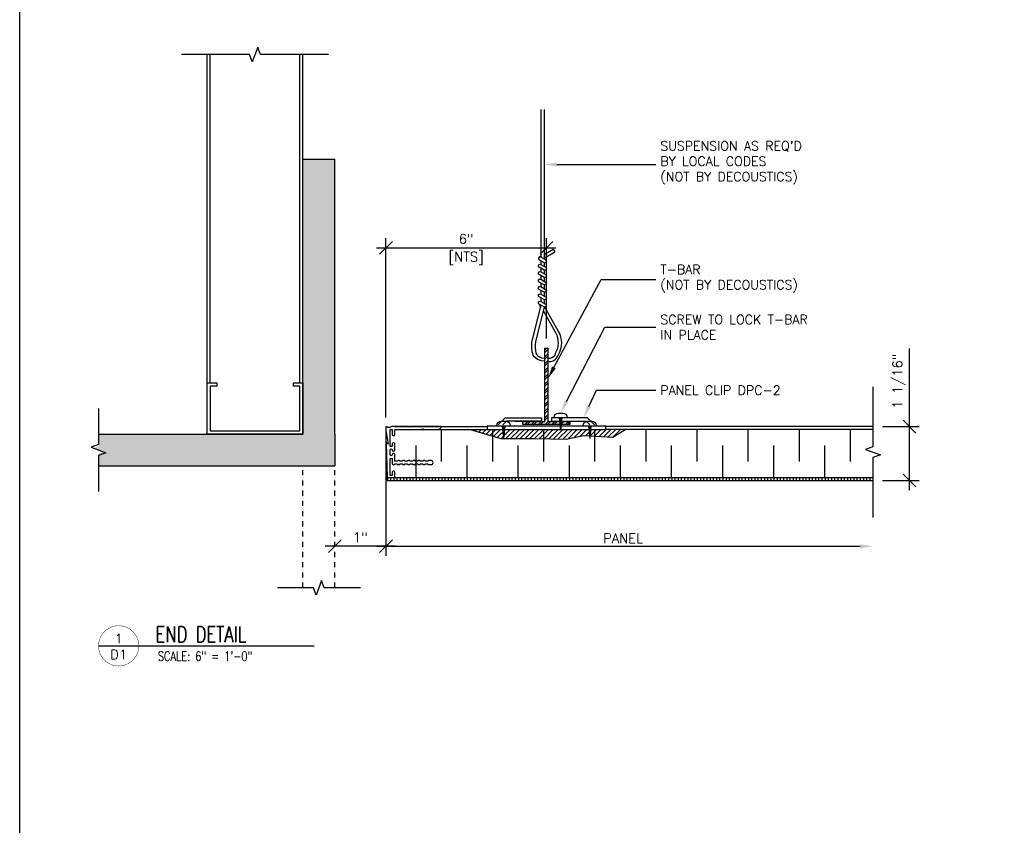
# Model space of a CAD drawing. Header units: inches. Extents: x -2964 to -2795, y 3276 to 3354.
# Tile 2 of 7: x -2953 to -2934, y 3316 to 3332. Entities that reach past the tile are written whole.
import ezdxf
from ezdxf import colors
from ezdxf.entities.mleader import LeaderData, LeaderLine
from ezdxf.enums import TextEntityAlignment as Align
from ezdxf.math import Vec2, Vec3

# ---------------------------------------------------------------- set-up
doc = ezdxf.new("R2010")
doc.units = ezdxf.units.IN
doc.header["$MEASUREMENT"] = 0
doc.linetypes.add('HIDDEN', pattern=[0.375, 0.25, -0.125])
for name, color, linetype in [('1-ARCH', 1, 'Continuous'), ('1-DIM', 4, 'Continuous'), ('1-MOUNT', 155, 'Continuous'), ('1-PANEL', 6, 'Continuous'), ('1-TEXT', 2, 'Continuous'), ('1-TITLE', 4, 'Continuous')]:
    doc.layers.add(name, color=color, linetype=linetype)
doc.styles.add('TEXT', font='romans.shx')
doc.dimstyles.new('DIM 6-12', dxfattribs={"dimscale": 2, "dimtxt": 0.09375, "dimasz": 0.125, "dimexe": 0.09375, "dimexo": 0.09375, "dimgap": 0.03125, "dimtad": 1, "dimdec": 4, "dimzin": 3, "dimdsep": 46, "dimlunit": 5, "dimtxsty": 'TEXT', "dimblk": 'OBLIQUE', "dimcen": 0.09375, "dimdle": 0.09375, "dimclrd": 256, "dimclre": 4, "dimclrt": 2, "dimadec": 0, "dimazin": 0, "dimtfac": 1, "dimtdec": 4, "dimtmove": 0, "dimatfit": 3, "dimfxl": 0, "dimfrac": 2, "dimtolj": 1, "dimtzin": 0, "dimlwd": -1, "dimlwe": -1, "dimarcsym": 0})

# ---------------------------------------------------------------- blocks, each defined once
blk = doc.blocks.new('_Oblique')
at = {"color": 0, "linetype": 'ByBlock', "lineweight": -2}
blk.add_line((-0.5, -0.5), (0.5, 0.5), dxfattribs=at)
blk = doc.blocks.new('*D25')
at = {"layer": '1-DIM', "color": 4, "transparency": 16777216}
for p, q in [((-2945.838, 3323.914), (-2945.838, 3327.422)), ((-2942.699, 3325.459), (-2942.699, 3327.422))]:
    blk.add_line(p, q, dxfattribs=at)
at = {"layer": '1-DIM', "transparency": 16777216}
blk.add_line((-2946.025, 3327.235), (-2942.512, 3327.235), dxfattribs=at)
at = {"layer": 'Defpoints', "color": 0, "transparency": 16777216}
for p in [(-2942.699, 3327.235), (-2942.699, 3325.272), (-2945.838, 3323.726)]:
    blk.add_point(p, dxfattribs=at)
at = {"layer": '1-DIM', "transparency": 16777216, "xscale": 0.25, "yscale": 0.25, "zscale": 0.25, "rotation": 180}
blk.add_blockref('_Oblique', (-2945.838, 3327.235), dxfattribs=at)
at = {"layer": '1-DIM', "transparency": 16777216, "xscale": 0.25, "yscale": 0.25, "zscale": 0.25}
blk.add_blockref('_Oblique', (-2942.699, 3327.235), dxfattribs=at)
at = {"layer": '1-DIM', "color": 2, "transparency": 16777216, "char_height": 0.1875, "attachment_point": 5, "style": 'TEXT', "bg_fill": 3, "box_fill_scale": 1.25, "bg_fill_color": 256, "bg_fill_true_color": 13158600, "bg_fill_transparency": 0}
for s, insert in [('\\A1;6"', (-2944.269, 3327.409)), ('\\A1;[NTS]', (-2944.269, 3327.029))]:
    blk.add_mtext(s, dxfattribs=dict(at, insert=insert))
blk = doc.blocks.new('*D24')
at = {"layer": '1-DIM', "color": 4, "transparency": 16777216}
blk.add_line((-2945.838, 3323.459), (-2945.838, 3321.208), dxfattribs=at)
at = {"layer": '1-DIM', "transparency": 16777216}
blk.add_line((-2946.025, 3321.396), (-2936.56, 3321.396), dxfattribs=at)
blk.add_solid([(-2936.56, 3321.437), (-2936.56, 3321.354), (-2936.31, 3321.396)], dxfattribs=at)
at = {"layer": 'Defpoints', "color": 0, "transparency": 16777216}
for p in [(-2945.838, 3323.646), (-2936.31, 3321.396), (-2936.31, 3321.396)]:
    blk.add_point(p, dxfattribs=at)
at = {"layer": '1-DIM', "transparency": 16777216, "xscale": 0.25, "yscale": 0.25, "zscale": 0.25, "rotation": 180}
blk.add_blockref('_Oblique', (-2945.838, 3321.396), dxfattribs=at)
at = {"layer": '1-DIM', "color": 2, "transparency": 16777216, "insert": (-2941.199, 3321.552), "char_height": 0.1875, "attachment_point": 5, "style": 'TEXT', "bg_fill": 3, "box_fill_scale": 1.25, "bg_fill_color": 256, "bg_fill_true_color": 13158600, "bg_fill_transparency": 0}
blk.add_mtext('\\A1;PANEL', dxfattribs=at)
blk = doc.blocks.new('*U17')
at = {"layer": '1-TEXT', "color": 2, "style": 'TEXT'}
blk.add_attdef('VIEWNAME', (0.89, 0.061), '', height=0.25, dxfattribs=at)
at = {"layer": '1-TEXT', "style": 'TEXT'}
for tag, p in [('NOTE1', (0.926, -0.281)), ('NOTE2', (0.926, -0.463)), ('NOTE3', (0.926, -0.655)), ('NOTE4', (0.926, -0.832))]:
    blk.add_attdef(tag, p, '', height=0.125, dxfattribs=at)
blk.add_wipeout([(0.314, 0.283), (0.244, 0.274), (0.178, 0.248), (0.121, 0.206), (0.075, 0.152), (0.045, 0.087), (0.032, 0.018), (0.036, -0.053), (0.058, -0.12), (0.096, -0.18), (0.148, -0.229), (0.21, -0.263), (0.279, -0.281), (0.35, -0.281), (0.418, -0.263), (0.48, -0.229), (0.532, -0.18), (0.57, -0.12), (0.592, -0.053), (0.596, 0.018), (0.583, 0.087), (0.553, 0.152), (0.508, 0.206), (0.45, 0.248), (0.385, 0.274)])
at = {"layer": '1-TITLE', "const_width": 0.00651}
blk.add_lwpolyline([(0, 0, 1), (0.628, 0, 0.414214), (0.314, 0.314, 0.414214), (0, 0, 2.926408)], format="xyb", dxfattribs=at)
at = {"layer": '1-TITLE', "const_width": 0.02}
blk.add_lwpolyline([(0, 0), (3.365, 0)], dxfattribs=at)
at = {"layer": '1-TEXT', "style": 'TEXT'}
for tag, p in [('DETAIL#', (0.301, 0.094)), ('SHEET#', (0.306, -0.207))]:
    blk.add_attdef(tag, text='', height=0.125, dxfattribs=at).set_placement(p, align=Align.CENTER)
blk = doc.blocks.new('*X16')
at = {"color": 0}
for p, q in [((4.737, 5.886), (4.764, 5.913)), ((4.805, 5.866), (4.853, 5.913)), ((4.874, 5.846), (4.941, 5.913)), ((4.942, 5.826), (5.029, 5.913)), ((5.01, 5.805), (5.118, 5.913)), ((5.078, 5.785), (5.152, 5.859)), ((5.152, 5.771), (5.295, 5.913)), ((5.152, 5.859), (5.206, 5.913)), ((5.215, 5.745), (5.383, 5.913)), ((5.303, 5.745), (5.471, 5.913)), ((5.392, 5.745), (5.56, 5.913)), ((5.48, 5.745), (5.648, 5.913)), ((5.569, 5.745), (5.733, 5.91)), ((5.657, 5.745), (5.733, 5.821)), ((5.733, 5.821), (5.825, 5.913)), ((5.733, 5.91), (5.737, 5.913)), ((5.745, 5.745), (5.913, 5.913)), ((5.834, 5.745), (6.002, 5.913)), ((5.921, 5.744), (6.09, 5.913)), ((6.008, 5.743), (6.178, 5.913)), ((6.095, 5.741), (6.267, 5.913)), ((6.182, 5.74), (6.355, 5.913)), ((6.269, 5.739), (6.444, 5.913)), ((6.356, 5.737), (6.532, 5.913)), ((6.45, 5.743), (6.62, 5.913)), ((6.559, 5.764), (6.709, 5.913)), ((6.669, 5.785), (6.733, 5.849)), ((6.733, 5.849), (6.797, 5.913)), ((6.77, 5.798), (6.886, 5.913)), ((6.854, 5.794), (6.9, 5.839)), ((6.9, 5.839), (6.974, 5.913)), ((6.938, 5.789), (7.062, 5.913)), ((7.023, 5.785), (7.151, 5.913)), ((7.107, 5.781), (7.239, 5.913)), ((7.191, 5.777), (7.328, 5.913)), ((7.278, 5.775), (7.416, 5.913)), ((5.146, 5.765), (5.152, 5.771))]:
    blk.add_line(p, q, dxfattribs=at)
blk = doc.blocks.new('*D26')
at = {"layer": '1-DIM', "transparency": 16777216}
for p, q in [((-2935.595, 3323.736), (-2935.595, 3325.263)), ((-2935.595, 3322.493), (-2935.595, 3323.736))]:
    blk.add_line(p, q, dxfattribs=at)
at = {"layer": '1-DIM', "color": 4, "transparency": 16777216}
for p, q in [((-2936.123, 3323.736), (-2935.407, 3323.736)), ((-2936.123, 3322.681), (-2935.407, 3322.681))]:
    blk.add_line(p, q, dxfattribs=at)
at = {"layer": 'Defpoints', "color": 0, "transparency": 16777216}
for p in [(-2936.31, 3323.736), (-2935.595, 3323.736), (-2936.31, 3322.681)]:
    blk.add_point(p, dxfattribs=at)
at = {"layer": '1-DIM', "transparency": 16777216, "xscale": 0.25, "yscale": 0.25, "zscale": 0.25}
for p, rotation in [((-2935.595, 3323.736), 90), ((-2935.595, 3322.681), 270)]:
    blk.add_blockref('_Oblique', p, dxfattribs=dict(at, rotation=rotation))
at = {"layer": '1-DIM', "color": 2, "transparency": 16777216, "insert": (-2935.8, 3324.624), "char_height": 0.1875, "attachment_point": 5, "rotation": 90, "style": 'TEXT', "bg_fill": 3, "box_fill_scale": 1.25, "bg_fill_color": 256, "bg_fill_true_color": 13158600, "bg_fill_transparency": 0}
blk.add_mtext('\\A1;1 1/16"', dxfattribs=at)
blk = doc.blocks.new('*D29')
at = {"layer": '1-DIM', "color": 4, "transparency": 16777216}
blk.add_line((-2945.838, 3323.74), (-2945.838, 3321.208), dxfattribs=at)
at = {"layer": '1-DIM', "transparency": 16777216}
blk.add_line((-2945.65, 3321.396), (-2947.025, 3321.396), dxfattribs=at)
at = {"layer": 'Defpoints', "color": 0, "transparency": 16777216}
for p in [(-2945.838, 3323.927), (-2946.838, 3321.396), (-2946.838, 3321.396)]:
    blk.add_point(p, dxfattribs=at)
at = {"layer": '1-DIM', "transparency": 16777216, "xscale": 0.25, "yscale": 0.25, "zscale": 0.25, "rotation": 180}
blk.add_blockref('_Oblique', (-2946.838, 3321.396), dxfattribs=at)
at = {"layer": '1-DIM', "transparency": 16777216, "xscale": 0.25, "yscale": 0.25, "zscale": 0.25}
blk.add_blockref('_Oblique', (-2945.838, 3321.396), dxfattribs=at)
at = {"layer": '1-DIM', "color": 2, "transparency": 16777216, "insert": (-2946.338, 3321.57), "char_height": 0.1875, "attachment_point": 5, "style": 'TEXT', "bg_fill": 3, "box_fill_scale": 1.25, "bg_fill_color": 256, "bg_fill_true_color": 13158600, "bg_fill_transparency": 0}
blk.add_mtext('\\A1;1"', dxfattribs=at)

msp = doc.modelspace()

# ---------------------------------------------------------------- linework, layer by layer
at = {"layer": '1-ARCH', "color": 8}
for p, q in [((-2949.33798, 3324.59124), (-2949.33798, 3331.01482)), ((-2949.27548, 3324.59124), (-2949.27548, 3331.01482)), ((-2947.52548, 3324.59124), (-2947.52548, 3331.01482)), ((-2947.46298, 3323.59124), (-2947.46298, 3331.01482))]:
    msp.add_line(p, q, dxfattribs=at)
at = {"layer": '1-ARCH'}
for p, q in [((-2947.46298, 3328.96624), (-2946.83798, 3328.96624)), ((-2947.46298, 3323.59124), (-2947.46298, 3328.96624)), ((-2946.83798, 3323.59124), (-2946.83798, 3328.96624)), ((-2951.4621, 3323.59124), (-2947.46298, 3323.59124))]:
    msp.add_line(p, q, dxfattribs=at)
at = {"layer": '1-ARCH', "linetype": 'HIDDEN', "ltscale": 0.125}
msp.add_line((-2947.46298, 3320.58479), (-2947.46298, 3322.96624), dxfattribs=at)
at = {"layer": '1-ARCH', "color": 8}
msp.add_lwpolyline([(-2949.33798, 3324.59124), (-2949.15048, 3324.59124), (-2949.15048, 3324.52874), (-2949.27548, 3324.52874), (-2949.27548, 3323.65374), (-2947.52548, 3323.65374), (-2947.52548, 3324.52874), (-2947.65048, 3324.52874), (-2947.65048, 3324.59124), (-2947.46298, 3324.59124), (-2947.46298, 3323.59124), (-2949.33798, 3323.59124)], close=True, dxfattribs=at)
at = {"layer": '1-DIM'}
for points in [[(-2946.96298, 3331.01482), (-2948.29501, 3331.01482), (-2948.34775, 3331.15971), (-2948.45321, 3330.86993), (-2948.50595, 3331.01482), (-2949.83798, 3331.01482)], [(-2951.4621, 3324.09124), (-2951.4621, 3323.38421), (-2951.60699, 3323.33147), (-2951.31722, 3323.226), (-2951.4621, 3323.17327), (-2951.4621, 3322.46624)], [(-2946.33798, 3320.58479), (-2947.04501, 3320.58479), (-2947.09775, 3320.72968), (-2947.20321, 3320.43991), (-2947.25595, 3320.58479), (-2947.96298, 3320.58479)]]:
    msp.add_lwpolyline(points, dxfattribs=at)
at = {"layer": '1-MOUNT', "color": 1}
for p, q in [((-2943.57072, 3323.84124), (-2943.5056, 3323.90637)), ((-2943.5056, 3323.90637), (-2942.79623, 3323.90637)), ((-2942.79623, 3323.90637), (-2942.79623, 3323.84188)), ((-2941.8934, 3323.90637), (-2942.60277, 3323.90637)), ((-2942.60277, 3323.90637), (-2942.60277, 3323.84188)), ((-2941.82827, 3323.84124), (-2941.8934, 3323.90637)), ((-2943.86028, 3323.74515), (-2943.86028, 3323.68066)), ((-2941.53871, 3323.74515), (-2943.86028, 3323.74515)), ((-2943.56294, 3323.74515), (-2943.53831, 3323.50404)), ((-2943.51368, 3323.74515), (-2943.53831, 3323.50404)), ((-2942.79623, 3323.84188), (-2943.47889, 3323.84188)), ((-2943.31213, 3323.84188), (-2942.79623, 3323.84188)), ((-2942.60277, 3323.84188), (-2941.92011, 3323.84188)), ((-2941.87753, 3323.74515), (-2941.8529, 3323.50404)), ((-2941.82827, 3323.74515), (-2941.8529, 3323.50404)), ((-2941.53871, 3323.68066), (-2941.53871, 3323.74515)), ((-2943.86028, 3323.68066), (-2941.53871, 3323.68066))]:
    msp.add_line(p, q, dxfattribs=at)
at = {"layer": '1-MOUNT', "color": 1, "linetype": 'HIDDEN', "ltscale": 0.04}
for p, q in [((-2941.92011, 3323.84188), (-2941.82338, 3323.74515)), ((-2941.82827, 3323.84124), (-2941.73154, 3323.74451))]:
    msp.add_line(p, q, dxfattribs=at)
at = {"layer": '1-MOUNT', "color": 1}
for points in [[(-2943.66643, 3323.74515), (-2943.66643, 3323.75582, -0.41421356), (-2943.58101, 3323.84124), (-2943.4956, 3323.84124, -0.41421356), (-2943.41018, 3323.75582), (-2943.41018, 3323.74515)], [(-2941.98102, 3323.74515), (-2941.98102, 3323.75582, -0.41421356), (-2941.89561, 3323.84124), (-2941.81019, 3323.84124, -0.41421356), (-2941.72477, 3323.75582), (-2941.72477, 3323.74515)]]:
    msp.add_lwpolyline(points, format="xyb", close=True, dxfattribs=at)
for points in [[(-2943.51526, 3323.72961), (-2943.56227, 3323.73857)], [(-2943.51685, 3323.71408), (-2943.56062, 3323.72242)], [(-2943.51843, 3323.69856), (-2943.55897, 3323.70628)], [(-2943.52002, 3323.68304), (-2943.55732, 3323.69014)], [(-2941.82986, 3323.72961), (-2941.87686, 3323.73857)], [(-2941.83144, 3323.71408), (-2941.87521, 3323.72242)], [(-2941.83303, 3323.69856), (-2941.87356, 3323.70628)], [(-2941.83461, 3323.68304), (-2941.87191, 3323.69014)], [(-2943.52161, 3323.66751), (-2943.55567, 3323.674)], [(-2943.52319, 3323.65199), (-2943.55402, 3323.65786)], [(-2943.52478, 3323.63646), (-2943.55237, 3323.64172)], [(-2943.52636, 3323.62094), (-2943.55072, 3323.62558)], [(-2943.52795, 3323.60541), (-2943.54907, 3323.60944)], [(-2943.52954, 3323.58989), (-2943.54742, 3323.5933)], [(-2943.53112, 3323.57436), (-2943.54578, 3323.57716)], [(-2943.53271, 3323.55884), (-2943.54413, 3323.56102)], [(-2943.53429, 3323.54332), (-2943.54248, 3323.54488)], [(-2943.53588, 3323.52779), (-2943.54083, 3323.52874)], [(-2943.53747, 3323.51227), (-2943.53918, 3323.51259)], [(-2941.8362, 3323.66751), (-2941.87026, 3323.674)], [(-2941.83779, 3323.65199), (-2941.86861, 3323.65786)], [(-2941.83937, 3323.63646), (-2941.86696, 3323.64172)], [(-2941.84096, 3323.62094), (-2941.86532, 3323.62558)], [(-2941.84254, 3323.60541), (-2941.86367, 3323.60944)], [(-2941.84413, 3323.58989), (-2941.86202, 3323.5933)], [(-2941.84571, 3323.57436), (-2941.86037, 3323.57716)], [(-2941.8473, 3323.55884), (-2941.85872, 3323.56102)], [(-2941.84889, 3323.54332), (-2941.85707, 3323.54488)], [(-2941.85047, 3323.52779), (-2941.85542, 3323.52874)], [(-2941.85206, 3323.51227), (-2941.85377, 3323.51259)]]:
    msp.add_lwpolyline(points, dxfattribs=at)
at = {"layer": 'Defpoints', "color": 3}
msp.add_lwpolyline([(-2953.00477, 3346.18085), (-2893.76196, 3346.18085), (-2893.76196, 3300.18085), (-2953.00477, 3300.18085)], close=True, dxfattribs=at)

# ---------------------------------------------------------------- leaders
at = {"layer": '1-TEXT'}
ml = msp.add_multileader_mtext('Standard', dxfattribs=at)
ml.set_content("SUSPENSION AS REQ'D BY LOCAL CODES \\P(NOT BY DECOUSTICS)", color=256, style='TEXT')
ml.set_leader_properties(color=4, linetype='ByLayer', lineweight=-1)
ml.build(insert=Vec2(0, 0))
ml.multileader.update_dxf_attribs({"text_left_attachment_type": 2, "text_right_attachment_type": 2, "dogleg_length": 0.36, "arrow_head_size": 0.25})
ctx = ml.context
ctx.base_point, ctx.char_height, ctx.arrow_head_size, ctx.landing_gap_size, ctx.plane_origin = Vec3(-2940.55986, 3328.86241), 0.18, 0.25, 0.09, Vec3(-2943.45313, 3327.69626)
ctx.left_attachment, ctx.right_attachment = 2, 2
notes = []
notes.append((ctx, [(0, (1, 1, 0), (-2941.94894, 3328.86241), (1, 0), 1.38909, [(0, [(-2942.74605, 3328.86241)], 0, [])])]))
ctx.mtext.insert, ctx.mtext.width, ctx.mtext.flow_direction = Vec3(-2940.46986, 3329.31669), 3.215204, 5
ml = msp.add_multileader_mtext('Standard', dxfattribs=at)
ml.set_content('PANEL CLIP DPC-2', color=256, style='TEXT')
ml.set_leader_properties(color=4, linetype='ByLayer', lineweight=-1)
ml.build(insert=Vec2(0, 0))
ml.multileader.update_dxf_attribs({"text_left_attachment_type": 2, "text_right_attachment_type": 2, "dogleg_length": 0.36, "arrow_head_size": 0.25})
ctx = ml.context
ctx.base_point, ctx.char_height, ctx.arrow_head_size, ctx.landing_gap_size, ctx.plane_origin = Vec3(-2940.55986, 3324.44839), 0.18, 0.25, 0.09, Vec3(-2941.61054, 3323.28225)
ctx.left_attachment, ctx.right_attachment = 2, 2
notes.append((ctx, [(0, (1, 1, 0), (-2941.71684, 3324.44839), (1, 0), 1.15698, [(0, [(-2941.97495, 3323.90637)], 0, [])])]))
ctx.mtext.insert, ctx.mtext.width, ctx.mtext.flow_direction = Vec3(-2940.46986, 3324.53839), 3.1762668, 5
for ctx, leaders in notes:
    for number, flags, end, landing, length, lines in leaders:
        leader = LeaderData()
        leader.index, (leader.has_last_leader_line, leader.has_dogleg_vector, leader.attachment_direction) = number, flags
        leader.last_leader_point, leader.dogleg_vector, leader.dogleg_length = Vec3(end), Vec3(landing), length
        for number, points, colour, breaks in lines:
            line = LeaderLine()
            line.index, line.vertices, line.color, line.breaks = number, Vec3.list(points), colors.encode_raw_color(colour), breaks
            leader.lines.append(line)
        ctx.leaders.append(leader)

# ---------------------------------------------------------------- next in the draw order: block references
at = {"layer": '1-TITLE'}
ref = msp.add_blockref('*U17', (-2951.4621, 3319.44805), dxfattribs=dict(at, xscale=1.254172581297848, yscale=1.254172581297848, zscale=1.254172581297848))
ref.add_attrib('VIEWNAME', 'END DETAIL', (-2950.34576, 3319.51721), dxfattribs={"color": 2, "height": 0.312495, "style": 'TEXT', "width": 0.75})
ref.add_attrib('DETAIL#', '1', dxfattribs={"color": 2, "height": 0.1875, "style": 'TEXT'}).set_placement((-2951.06802, 3319.59182), align=Align.MIDDLE_CENTER)
ref.add_attrib('SHEET#', 'D1', dxfattribs={"color": 2, "height": 0.1875, "style": 'TEXT'}).set_placement((-2951.06802, 3319.27826), align=Align.MIDDLE_CENTER)
ref.add_attrib('NOTE1', 'SCALE: 6" = 1\'-0"', dxfattribs={"color": 2, "height": 0.1875, "style": 'TEXT', "width": 0.75}).set_placement((-2950.30057, 3319.09605), align=Align.BOTTOM_LEFT)

# ---------------------------------------------------------------- next in the draw order: dimensions: what is measured, and where the dimension line sits
at = {"layer": '1-DIM'}
dim = msp.add_linear_dim(base=(-2942.6995, 3327.23481), p1=(-2945.83798, 3323.72607), p2=(-2942.6995, 3325.27167), text='6"\\X[NTS]', dimstyle='DIM 6-12', override={"dimpost": '"'}, dxfattribs=at)
dim.commit()
dim.dimension.update_dxf_attribs({"geometry": '*D25', "text_midpoint": (-2944.26874, 3327.23481)})

# ---------------------------------------------------------------- next in the draw order: hatches: boundary and pattern name
at = {"layer": '1-MOUNT'}
h = msp.add_hatch(dxfattribs=at)
h.set_pattern_fill('ANSI32', color=8, scale=0.25, style=0)
h.set_pattern_definition([(45, (-5038.14223, 2598.20313), (-0.0662912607, 0.0662912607), []), (45, (-5038.09804, 2598.20313), (-0.0662912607, 0.0662912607), [])])
h.paths.add_polyline_path([(-2942.67085, 3325.27167), (-2942.72814, 3325.27167), (-2942.72834, 3323.83657), (-2943.16104, 3323.83657), (-2943.16104, 3323.77888), (-2942.23796, 3323.77888), (-2942.23796, 3323.83657), (-2942.67105, 3323.83657)])

# ---------------------------------------------------------------- next in the draw order: linework, layer by layer
at = {"layer": '1-MOUNT', "color": 9}
for p, q in [((-2942.80855, 3329.94023), (-2942.80855, 3327.05196)), ((-2942.74605, 3329.94023), (-2942.74605, 3327.01588)), ((-2942.74605, 3327.10609), (-2942.56692, 3327.20951)), ((-2942.56692, 3327.20951), (-2942.53567, 3327.15538)), ((-2942.8398, 3327.05196), (-2942.80855, 3327.07001)), ((-2942.80855, 3326.9798), (-2942.80855, 3326.90763)), ((-2942.74605, 3327.03392), (-2942.53567, 3327.15538)), ((-2942.80855, 3326.83546), (-2942.80855, 3326.76329)), ((-2942.74605, 3326.94371), (-2942.74605, 3326.87154)), ((-2942.74605, 3326.79937), (-2942.74605, 3326.7272)), ((-2942.80855, 3326.69112), (-2942.80855, 3326.61895)), ((-2942.74605, 3326.65504), (-2942.74605, 3326.58287)), ((-2942.80855, 3326.54678), (-2942.80855, 3326.47461)), ((-2942.80855, 3326.40245), (-2942.80855, 3326.33028)), ((-2942.74605, 3326.5107), (-2942.74605, 3326.43853)), ((-2942.80855, 3326.25811), (-2942.80855, 3326.18594)), ((-2942.74605, 3326.36636), (-2942.74605, 3326.29419)), ((-2942.74605, 3326.22202), (-2942.74605, 3326.14985)), ((-2942.8398, 3326.13181), (-2942.81328, 3326.06406))]:
    msp.add_line(p, q, dxfattribs=at)
at = {"layer": '1-MOUNT', "color": 1}
msp.add_line((-2942.72834, 3325.27167), (-2942.67105, 3325.27167), dxfattribs=at)
at = {"layer": '1-MOUNT', "color": 1, "linetype": 'HIDDEN', "ltscale": 0.04}
for p, q in [((-2943.57072, 3323.84124), (-2943.66746, 3323.74451)), ((-2943.47889, 3323.84188), (-2943.57562, 3323.74515))]:
    msp.add_line(p, q, dxfattribs=at)
at = {"layer": '1-MOUNT', "color": 9}
for points in [[(-2942.8398, 3326.99784), (-2942.74605, 3326.94371, 1), (-2942.7148, 3326.99784), (-2942.80855, 3327.05196, 1)], [(-2942.8398, 3326.8535, -1), (-2942.80855, 3326.90763), (-2942.7148, 3326.8535, -1), (-2942.74605, 3326.79937)], [(-2942.8398, 3326.70916, -1), (-2942.80855, 3326.76329), (-2942.7148, 3326.70916, -1), (-2942.74605, 3326.65504)], [(-2942.8398, 3326.56483, -1), (-2942.80855, 3326.61895), (-2942.7148, 3326.56483, -1), (-2942.74605, 3326.5107)], [(-2942.8398, 3326.42049, -1), (-2942.80855, 3326.47461), (-2942.7148, 3326.42049, -1), (-2942.74605, 3326.36636)], [(-2942.8398, 3326.27615, -1), (-2942.80855, 3326.33028), (-2942.7148, 3326.27615, -1), (-2942.74605, 3326.22202)], [(-2942.74605, 3326.07769), (-2942.8398, 3326.13181, -1), (-2942.80855, 3326.18594), (-2942.7148, 3326.13181, -1)]]:
    msp.add_lwpolyline(points, format="xyb", close=True, dxfattribs=at)
for points in [[(-2942.72834, 3325.01682), (-2942.79387, 3325.02567, -0.19652979), (-2942.93658, 3325.10378), (-2942.95946, 3325.13531, -0.10408261), (-2942.98198, 3325.38665), (-2942.80186, 3326.10991)], [(-2942.74605, 3326.07769), (-2942.9142, 3325.39649, 0.07734231), (-2942.90435, 3325.17069), (-2942.8871, 3325.14295, 0.14920241), (-2942.79526, 3325.08501), (-2942.72834, 3325.07428, -0.92239479)], [(-2942.76394, 3326.00521), (-2942.52034, 3325.5744, -0.26029626), (-2942.52687, 3325.16773), (-2942.53703, 3325.13668, -0.35417001), (-2942.67105, 3325.0687)], [(-2942.67105, 3325.0121), (-2942.61102, 3325.00909, 0.26172629), (-2942.47965, 3325.1104), (-2942.46493, 3325.14647, 0.27561775), (-2942.45997, 3325.59982), (-2942.73022, 3326.07429)]]:
    msp.add_lwpolyline(points, format="xyb", dxfattribs=at)
at = {"layer": '1-MOUNT', "color": 1}
for points in [[(-2942.67105, 3325.27167), (-2942.67105, 3323.83657), (-2942.23796, 3323.83657), (-2942.23796, 3323.77888), (-2943.16104, 3323.77888), (-2943.16104, 3323.83657), (-2942.72834, 3323.83657), (-2942.72834, 3325.27167)], [(-2942.39887, 3323.89083), (-2942.44588, 3323.89979)], [(-2942.40046, 3323.8753), (-2942.44423, 3323.88364)], [(-2942.40205, 3323.85978), (-2942.44258, 3323.8675)], [(-2942.40363, 3323.84426), (-2942.44093, 3323.85136)], [(-2942.40522, 3323.82873), (-2942.43928, 3323.83522)], [(-2942.4068, 3323.81321), (-2942.43763, 3323.81908)], [(-2942.40839, 3323.79768), (-2942.43598, 3323.80294)], [(-2942.40998, 3323.78216), (-2942.43433, 3323.7868)], [(-2942.41156, 3323.76663), (-2942.43269, 3323.77066)], [(-2942.41315, 3323.75111), (-2942.43104, 3323.75452)]]:
    msp.add_lwpolyline(points, dxfattribs=at)
msp.add_lwpolyline([(-2942.55004, 3323.90637), (-2942.55004, 3323.91704, -0.41421356), (-2942.46463, 3324.00246), (-2942.37921, 3324.00246, -0.41421356), (-2942.29379, 3323.91704), (-2942.29379, 3323.90637)], format="xyb", close=True, dxfattribs=at)

# ---------------------------------------------------------------- next in the draw order: dimensions: what is measured, and where the dimension line sits
at = {"layer": '1-DIM'}
dim = msp.add_linear_dim(base=(-2936.3104, 3321.39578), p1=(-2945.83798, 3323.64614), p2=(-2936.3104, 3321.39578), text='PANEL', dimstyle='DIM 6-12', override={"dimpost": '"', "dimblk1": 'Oblique', "dimsah": 1}, dxfattribs=at)
dim.commit()
dim.dimension.update_dxf_attribs({"geometry": '*D24', "text_midpoint": (-2941.19919, 3321.55203)})

# ---------------------------------------------------------------- next in the draw order: leaders
at = {"layer": '1-TEXT'}
ml = msp.add_multileader_mtext('Standard', dxfattribs=at)
ml.set_content('T-BAR\\P(NOT BY DECOUSTICS)', color=256, style='TEXT')
ml.set_leader_properties(color=4, linetype='ByLayer', lineweight=-1)
ml.build(insert=Vec2(0, 0))
ml.multileader.update_dxf_attribs({"text_left_attachment_type": 2, "text_right_attachment_type": 2, "dogleg_length": 0.36, "arrow_head_size": 0.25})
ctx = ml.context
ctx.base_point, ctx.char_height, ctx.arrow_head_size, ctx.landing_gap_size, ctx.plane_origin = Vec3(-2940.55986, 3326.61321), 0.18, 0.25, 0.09, Vec3(-2943.12999, 3326.06609)
ctx.left_attachment, ctx.right_attachment = 2, 2
notes = []
notes.append((ctx, [(0, (1, 1, 0), (-2941.6258, 3326.61321), (1, 0), 1.06594, [(0, [(-2942.67105, 3324.67321)], 0, [])])]))
ctx.mtext.insert, ctx.mtext.width, ctx.mtext.flow_direction = Vec3(-2940.46986, 3326.90035), 3.215204, 5
ml = msp.add_multileader_mtext('Standard', dxfattribs=at)
ml.set_content('SCREW TO LOCK T-BAR IN PLACE', color=256, style='TEXT')
ml.set_leader_properties(color=4, linetype='ByLayer', lineweight=-1)
ml.build(insert=Vec2(0, 0))
ml.multileader.update_dxf_attribs({"text_left_attachment_type": 2, "text_right_attachment_type": 2, "dogleg_length": 0.36, "arrow_head_size": 0.25})
ctx = ml.context
ctx.base_point, ctx.char_height, ctx.arrow_head_size, ctx.landing_gap_size, ctx.plane_origin = Vec3(-2940.55986, 3325.68105), 0.18, 0.25, 0.09, Vec3(-2942.88086, 3325.37213)
ctx.left_attachment, ctx.right_attachment = 2, 2
notes.append((ctx, [(0, (1, 1, 0), (-2941.5551, 3325.68105), (1, 0), 0.99524, [(0, [(-2942.42192, 3324.00246)], 0, [])])]))
ctx.mtext.insert, ctx.mtext.width, ctx.mtext.flow_direction = Vec3(-2940.46986, 3325.92105), 3.215204, 5
for ctx, leaders in notes:
    for number, flags, end, landing, length, lines in leaders:
        leader = LeaderData()
        leader.index, (leader.has_last_leader_line, leader.has_dogleg_vector, leader.attachment_direction) = number, flags
        leader.last_leader_point, leader.dogleg_vector, leader.dogleg_length = Vec3(end), Vec3(landing), length
        for number, points, colour, breaks in lines:
            line = LeaderLine()
            line.index, line.vertices, line.color, line.breaks = number, Vec3.list(points), colors.encode_raw_color(colour), breaks
            leader.lines.append(line)
        ctx.leaders.append(leader)

# ---------------------------------------------------------------- next in the draw order: hatches: boundary and pattern name
at = {"layer": '1-PANEL'}
h = msp.add_hatch(dxfattribs=at)
h.set_pattern_fill('ANSI31', color=8, scale=0.5, angle=45, style=0)
h.set_pattern_definition([(90, (-3177.61624, -192.03084), (-0.0625, 1e-17), [])])
h.paths.add_polyline_path([(-2945.81223, 3322.74316), (-2936.3104, 3322.74316), (-2936.3104, 3322.68066), (-2945.81223, 3322.68066)])

# ---------------------------------------------------------------- next in the draw order: linework, layer by layer
at = {"layer": '1-MOUNT', "color": 1}
for p in [(-2942.44655, 3323.90637), (-2942.39729, 3323.90637)]:
    msp.add_line(p, (-2942.42192, 3323.66526), dxfattribs=at)
for points in [[(-2942.41473, 3323.73559), (-2942.42939, 3323.73838)], [(-2942.41632, 3323.72006), (-2942.42774, 3323.72224)], [(-2942.41791, 3323.70454), (-2942.42609, 3323.7061)], [(-2942.41949, 3323.68901), (-2942.42444, 3323.68996)], [(-2942.42108, 3323.67349), (-2942.42279, 3323.67381)]]:
    msp.add_lwpolyline(points, dxfattribs=at)
at = {"layer": '1-MOUNT', "color": 8}
msp.add_lwpolyline([(-2944.18986, 3323.68066), (-2943.59221, 3323.50226), (-2942.92218, 3323.50226), (-2942.30957, 3323.4927), (-2941.96498, 3323.55965), (-2941.40024, 3323.53096), (-2941.15905, 3323.68066)], dxfattribs=at)
at = {"layer": '1-PANEL', "linetype": 'Continuous'}
for p, q in [((-2945.66643, 3323.73609), (-2943.86028, 3323.73609)), ((-2936.3104, 3323.73609), (-2941.53871, 3323.73609))]:
    msp.add_line(p, q, dxfattribs=at)
at = {"layer": '1-PANEL'}
for p, q in [((-2945.66643, 3323.68066), (-2943.86028, 3323.68066)), ((-2936.3104, 3323.68066), (-2941.53871, 3323.68066)), ((-2945.81223, 3322.74316), (-2936.3104, 3322.74316)), ((-2945.81223, 3322.74316), (-2945.81223, 3322.68066)), ((-2945.81223, 3322.68066), (-2936.3104, 3322.68066))]:
    msp.add_line(p, q, dxfattribs=at)
at = {"layer": '1-PANEL', "color": 8}
for p, q in [((-2944.75581, 3323.68066), (-2944.75581, 3323.05566)), ((-2943.75581, 3323.68066), (-2943.75581, 3323.05566)), ((-2942.75581, 3323.68066), (-2942.75581, 3323.05566)), ((-2941.75581, 3323.68066), (-2941.75581, 3323.05566)), ((-2940.75581, 3323.68066), (-2940.75581, 3323.05566)), ((-2939.75581, 3323.68066), (-2939.75581, 3323.05566)), ((-2938.75581, 3323.68066), (-2938.75581, 3323.05566)), ((-2937.75581, 3323.68066), (-2937.75581, 3323.05566)), ((-2936.75581, 3323.68066), (-2936.75581, 3323.05566)), ((-2945.25581, 3323.36816), (-2945.25581, 3322.74316)), ((-2944.25581, 3323.36816), (-2944.25581, 3322.74316)), ((-2943.25581, 3323.36816), (-2943.25581, 3322.74316)), ((-2942.25581, 3323.36816), (-2942.25581, 3322.74316)), ((-2941.25581, 3323.36816), (-2941.25581, 3322.74316)), ((-2940.25581, 3323.36816), (-2940.25581, 3322.74316)), ((-2939.25581, 3323.36816), (-2939.25581, 3322.74316)), ((-2938.25581, 3323.36816), (-2938.25581, 3322.74316)), ((-2937.25581, 3323.36816), (-2937.25581, 3322.74316))]:
    msp.add_line(p, q, dxfattribs=at)
at = {"layer": '1-PANEL', "color": 7}
msp.add_lwpolyline([(-2945.83798, 3323.72607), (-2945.83798, 3323.64614, 0.04254503), (-2945.83628, 3323.62615), (-2945.79674, 3323.39596), (-2945.82078, 3323.41613, 0.64926792), (-2945.83721, 3323.40813), (-2945.81223, 3322.74696, 0.40414051), (-2945.8083, 3322.74316), (-2945.67037, 3322.74316, 0.41421356), (-2945.66643, 3322.7471), (-2945.66643, 3322.84473, 0.41421356), (-2945.68611, 3322.86442), (-2945.69674, 3322.86442, 0.41421356), (-2945.71643, 3322.84473), (-2945.71643, 3322.79292, -0.41421356), (-2945.72643, 3322.78292), (-2945.74698, 3322.78292, -0.41421356), (-2945.75698, 3322.79292), (-2945.75698, 3323.10442, -0.41421356), (-2945.74698, 3323.11442), (-2945.72643, 3323.11442, -0.41421356), (-2945.71643, 3323.10442), (-2945.71643, 3323.01284, 0.41421356), (-2945.69674, 3322.99316), (-2945.67627, 3322.99316, 0.41421356), (-2945.66643, 3323.003), (-2945.66643, 3323.00816), (-2945.61643, 3323.00816), (-2945.61643, 3323.003, 0.41421356), (-2945.60659, 3322.99316), (-2945.57627, 3322.99316, 0.41421356), (-2945.56643, 3323.003), (-2945.56643, 3323.00816), (-2945.51643, 3323.00816), (-2945.51643, 3323.003, 0.41421356), (-2945.50659, 3322.99316), (-2945.47627, 3322.99316, 0.41421356), (-2945.46643, 3323.003), (-2945.46643, 3323.00816), (-2945.41643, 3323.00816), (-2945.41643, 3323.003, 0.41421356), (-2945.40659, 3322.99316), (-2945.37627, 3322.99316, 0.41421356), (-2945.36643, 3323.003), (-2945.36643, 3323.00816), (-2945.31643, 3323.00816), (-2945.31643, 3323.003, 0.41421356), (-2945.30659, 3322.99316), (-2945.27627, 3322.99316, 0.41421356), (-2945.26643, 3323.003), (-2945.26643, 3323.00816), (-2945.21643, 3323.00816), (-2945.21643, 3323.003, 0.41421356), (-2945.20659, 3322.99316), (-2945.17627, 3322.99316, 0.41421356), (-2945.16643, 3323.003), (-2945.16643, 3323.00816), (-2945.11643, 3323.00816), (-2945.11643, 3323.003, 0.41421356), (-2945.10659, 3322.99316), (-2945.07627, 3322.99316, 0.41421356), (-2945.06643, 3323.003), (-2945.06643, 3323.00816), (-2945.01643, 3323.00816), (-2945.01643, 3323.003, 0.41421356), (-2945.00659, 3322.99316), (-2944.95643, 3322.99316, 1), (-2944.95643, 3323.07316), (-2944.96643, 3323.07316), (-2945.00659, 3323.07316, 0.41421356), (-2945.01643, 3323.06332), (-2945.01643, 3323.05816), (-2945.06643, 3323.05816), (-2945.06643, 3323.06332, 0.41421356), (-2945.07627, 3323.07316), (-2945.10659, 3323.07316, 0.41421356), (-2945.11643, 3323.06332), (-2945.11643, 3323.05816), (-2945.16643, 3323.05816), (-2945.16643, 3323.06332, 0.41421356), (-2945.17627, 3323.07316), (-2945.20659, 3323.07316, 0.41421356), (-2945.21643, 3323.06332), (-2945.21643, 3323.05816), (-2945.26643, 3323.05816), (-2945.26643, 3323.06332, 0.41421356), (-2945.27627, 3323.07316), (-2945.30659, 3323.07316, 0.41421356), (-2945.31643, 3323.06332), (-2945.31643, 3323.05816), (-2945.36643, 3323.05816), (-2945.36643, 3323.06332, 0.41421356), (-2945.37627, 3323.07316), (-2945.40659, 3323.07316, 0.41421356), (-2945.41643, 3323.06332), (-2945.41643, 3323.05816), (-2945.46643, 3323.05816), (-2945.46643, 3323.06332, 0.41421356), (-2945.47627, 3323.07316), (-2945.50659, 3323.07316, 0.41421356), (-2945.51643, 3323.06332), (-2945.51643, 3323.05816), (-2945.56643, 3323.05816), (-2945.56643, 3323.06332, 0.41421356), (-2945.57627, 3323.07316), (-2945.60659, 3323.07316, 0.41421356), (-2945.61643, 3323.06332), (-2945.61643, 3323.05816), (-2945.66643, 3323.05816), (-2945.66643, 3323.19336, 0.41421356), (-2945.68611, 3323.21304), (-2945.69674, 3323.21304, 0.41421356), (-2945.71643, 3323.19336), (-2945.71643, 3323.1841, -0.41421356), (-2945.73611, 3323.16442), (-2945.7373, 3323.16442, -0.41421356), (-2945.75698, 3323.1841), (-2945.75698, 3323.27977, -0.41421356), (-2945.7373, 3323.29946), (-2945.73611, 3323.29946, -0.41421356), (-2945.71643, 3323.27977), (-2945.71643, 3323.27977, 0.41421356), (-2945.69674, 3323.26009), (-2945.68611, 3323.26009, 0.41421356), (-2945.66643, 3323.27977), (-2945.66643, 3323.40103, 0.41421356), (-2945.68611, 3323.42072), (-2945.69674, 3323.42072, 0.41421356), (-2945.71643, 3323.40103), (-2945.71643, 3323.35946, -0.41421356), (-2945.72643, 3323.34946), (-2945.74698, 3323.34946, -0.41421356), (-2945.75698, 3323.35946), (-2945.75698, 3323.67095, -0.41421356), (-2945.74698, 3323.68095), (-2945.72643, 3323.68095, -0.41421356), (-2945.71643, 3323.67095), (-2945.71643, 3323.57938, 0.41421356), (-2945.69674, 3323.55969), (-2945.68611, 3323.55969, 0.41421356), (-2945.66643, 3323.57938), (-2945.66643, 3323.68095), (-2945.19321, 3323.68095), (-2945.10836, 3323.69592), (-2945.10836, 3323.67111), (-2945.05254, 3323.68095), (-2944.82487, 3323.68095, 0.26047061), (-2944.75959, 3323.72146, 0.57143672), (-2944.7682, 3323.73607), (-2945.3557, 3323.73607), (-2945.36554, 3323.72623), (-2945.37538, 3323.73607), (-2945.7265, 3323.73607, 0.29774875), (-2945.7494, 3323.72111), (-2945.79939, 3323.72111), (-2945.82298, 3323.73473, 0.57735027)], format="xyb", close=True, dxfattribs=at)

# ---------------------------------------------------------------- next in the draw order: block references
at = {"layer": '1-MOUNT', "color": 8, "xscale": 1.06232294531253, "yscale": 1.06232294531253, "zscale": 1.06232294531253}
msp.add_blockref('*X16', (-2949.12696, 3317.39879), dxfattribs=at)

# ---------------------------------------------------------------- next in the draw order: dimensions: what is measured, and where the dimension line sits
at = {"layer": '1-DIM'}
dim = msp.add_linear_dim(base=(-2935.59484, 3323.73609), p1=(-2936.3104, 3322.68066), p2=(-2936.3104, 3323.73609), angle=90, dimstyle='DIM 6-12', override={"dimpost": '"'}, dxfattribs=at)
dim.commit()
dim.dimension.update_dxf_attribs({"geometry": '*D26', "text_midpoint": (-2935.8002, 3324.62448)})
dim = msp.add_linear_dim(base=(-2946.83798, 3321.39578), p1=(-2945.83798, 3323.92727), p2=(-2946.83798, 3321.39578), dimstyle='DIM 6-12', override={"dimpost": '"'}, dxfattribs=at)
dim.commit()
dim.dimension.update_dxf_attribs({"geometry": '*D29', "text_midpoint": (-2946.33798, 3321.56988)})

# ---------------------------------------------------------------- next in the draw order: hatches: boundary and pattern name
at = {"layer": '1-ARCH'}
h = msp.add_hatch(dxfattribs=at)
h.set_pattern_fill('AR-SAND', color=8, scale=0.08, style=0)
h.set_pattern_definition([(37.5, (-3177.61624, -191.73819), (-0.0050394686, 0.1541459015), [0, -0.1216, 0, -0.136, 0, -0.13]), (7.5, (-3177.61624, -191.73819), (0.141582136, 0.225771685), [0, -0.0656, 0, -0.1096, 0, -0.042]), (327.5, (-3177.71464, -191.73819), (0.249131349, 0.0004527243), [0, -0.04, 0, -0.144, 0, -0.188]), (317.5, (-3177.71464, -191.73819), (0.240490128, 0.070214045), [0, -0.02, 0, -0.0944, 0, -0.108])])
h.paths.add_polyline_path([(-2946.83798, 3328.96624), (-2947.46298, 3328.96624), (-2947.46298, 3323.59124), (-2951.4621, 3323.59124), (-2951.4621, 3323.34905), (-2951.5587, 3323.31389), (-2951.36551, 3323.24358), (-2951.4621, 3323.20843), (-2951.4621, 3322.96624), (-2946.83798, 3322.96624), (-2946.83798, 3323.59124)])

# ---------------------------------------------------------------- next in the draw order: linework, layer by layer
for p in [(-2946.83798, 3323.59124), (-2951.4621, 3322.96624)]:
    msp.add_line(p, (-2946.83798, 3322.96624), dxfattribs=at)
at = {"layer": '1-ARCH', "linetype": 'HIDDEN', "ltscale": 0.125}
msp.add_line((-2946.83798, 3320.58479), (-2946.83798, 3322.96624), dxfattribs=at)
at = {"layer": '1-DIM'}
msp.add_lwpolyline([(-2936.3104, 3324.51271), (-2936.3104, 3323.34156), (-2936.45529, 3323.28882), (-2936.16551, 3323.18335), (-2936.3104, 3323.13062), (-2936.3104, 3321.95947)], dxfattribs=at)

doc.saveas('drawing.dxf')
